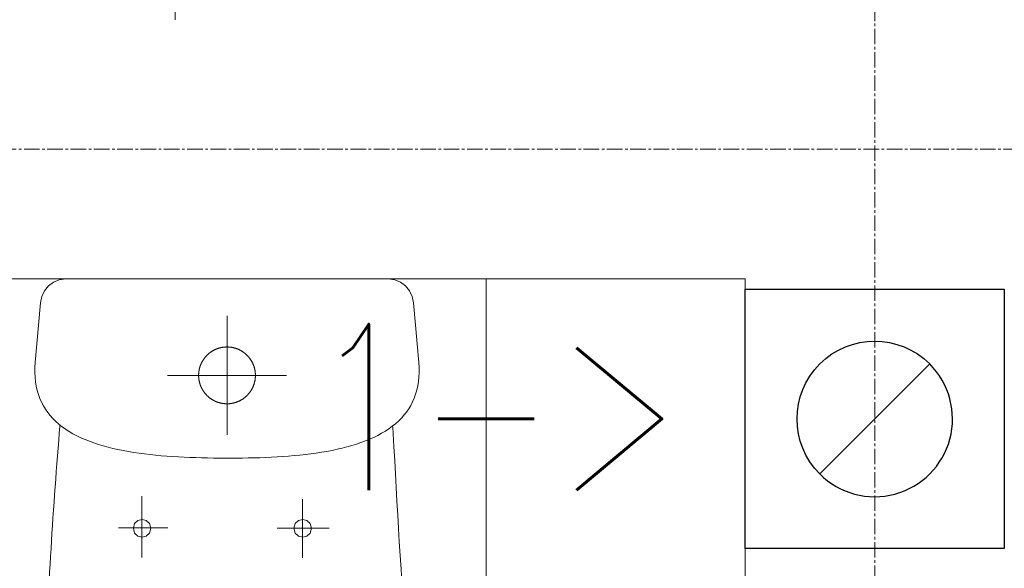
# Model space of a CAD drawing. Header units: centimetres. Extents: x 88729 to 133553, y -16225 to 14174.
# Tile 83 of 231: x 92661 to 92756, y -8819 to -8766. Entities that reach past the tile are written whole.
import ezdxf
from ezdxf.enums import TextEntityAlignment as Align

# ---------------------------------------------------------------- set-up
doc = ezdxf.new("R2010")
doc.units = ezdxf.units.CM
doc.linetypes.add('CENTER2', pattern=[1.125, 0.75, -0.125, 0.125, -0.125])
doc.layers.add('A-ARMATURA', color=252, linetype='Continuous', lineweight=5)
for name, color, linetype in [('A-OS', 252, 'CENTER2'), ('A-SCIANY', 252, 'Continuous'), ('A-SUFITY', 252, 'Continuous'), ('B-IWE', 252, 'Continuous'), ('B-IWE-KAN', 252, 'Continuous'), ('E_PODKLAD', 7, 'Continuous'), ('R-MET-IWE', 252, 'Continuous'), ('rz_wentylacja', 252, 'Continuous')]:
    doc.layers.add(name, color=color, linetype=linetype)
doc.styles.get("Standard").update_dxf_attribs({"font": 'txt.shx'})

# ---------------------------------------------------------------- blocks, each defined once
blk = doc.blocks.new('A$C04280096')
at = {"layer": 'A-ARMATURA'}
for p, q in [((-161.82, -0.83), (-155.43, 0)), ((-155.43, 0), (155.43, 0)), ((155.43, 0), (161.82, -0.83)), ((-176, -11.46), (-172.25, -6.79)), ((-172.25, -6.79), (-167.48, -3.17)), ((-167.48, -3.17), (-161.82, -0.83)), ((161.82, -0.83), (167.48, -3.17)), ((167.48, -3.17), (172.25, -6.79)), ((172.25, -6.79), (176, -11.47)), ((-179.85, -23.06), (-178.58, -16.96)), ((-178.58, -16.96), (-176, -11.46)), ((176, -11.47), (178.58, -16.97)), ((178.58, -16.97), (179.85, -23.06)), ((-184.97, -80.5), (-179.85, -23.06)), ((179.85, -23.06), (184.97, -80.5)), ((0, -150.3), (0, -35.69)), ((-6.78, -66.45), (-7.06, -66.52)), ((-6.5, -66.38), (-6.78, -66.45)), ((-6.22, -66.31), (-6.5, -66.38)), ((-5.94, -66.25), (-6.22, -66.31)), ((-5.66, -66.19), (-5.94, -66.25)), ((-5.38, -66.13), (-5.66, -66.19)), ((-5.1, -66.08), (-5.38, -66.13)), ((-4.82, -66.02), (-5.1, -66.08)), ((-4.54, -65.97), (-4.82, -66.02)), ((-4.25, -65.93), (-4.54, -65.97)), ((-3.97, -65.89), (-4.25, -65.93)), ((-3.68, -65.85), (-3.97, -65.89)), ((-3.4, -65.81), (-3.68, -65.85)), ((-3.12, -65.77), (-3.4, -65.81)), ((-2.83, -65.74), (-3.12, -65.77)), ((-2.54, -65.72), (-2.83, -65.74)), ((-2.26, -65.69), (-2.54, -65.72)), ((-1.97, -65.67), (-2.26, -65.69)), ((-1.69, -65.65), (-1.97, -65.67)), ((-1.4, -65.63), (-1.69, -65.65)), ((-1.11, -65.62), (-1.4, -65.63)), ((-0.83, -65.61), (-1.11, -65.62)), ((-0.54, -65.6), (-0.83, -65.61)), ((-0.25, -65.6), (-0.54, -65.6)), ((0.03, -65.6), (-0.25, -65.6)), ((0.32, -65.6), (0.03, -65.6)), ((0.61, -65.6), (0.32, -65.6)), ((0.89, -65.61), (0.61, -65.6)), ((1.18, -65.62), (0.89, -65.61)), ((1.47, -65.64), (1.18, -65.62)), ((1.75, -65.65), (1.47, -65.64)), ((2.04, -65.67), (1.75, -65.65)), ((2.33, -65.7), (2.04, -65.67)), ((2.61, -65.72), (2.33, -65.7)), ((2.9, -65.75), (2.61, -65.72)), ((3.18, -65.78), (2.9, -65.75)), ((3.47, -65.82), (3.18, -65.78)), ((3.75, -65.86), (3.47, -65.82)), ((4.04, -65.9), (3.75, -65.86)), ((4.32, -65.94), (4.04, -65.9)), ((4.6, -65.99), (4.32, -65.94)), ((4.88, -66.04), (4.6, -65.99)), ((5.17, -66.09), (4.88, -66.04)), ((5.45, -66.14), (5.17, -66.09)), ((5.73, -66.2), (5.45, -66.14)), ((6.01, -66.26), (5.73, -66.2)), ((6.29, -66.33), (6.01, -66.26)), ((6.57, -66.4), (6.29, -66.33)), ((6.85, -66.47), (6.57, -66.4)), ((7.12, -66.54), (6.85, -66.47)), ((-21.45, -75.95), (-21.63, -76.17)), ((-21.27, -75.73), (-21.45, -75.95)), ((-21.09, -75.5), (-21.27, -75.73)), ((-20.9, -75.28), (-21.09, -75.5)), ((-20.72, -75.07), (-20.9, -75.28)), ((-20.53, -74.85), (-20.72, -75.07)), ((-20.34, -74.64), (-20.53, -74.85)), ((-20.14, -74.42), (-20.34, -74.64)), ((-19.95, -74.21), (-20.14, -74.42)), ((-19.75, -74.01), (-19.95, -74.21)), ((-19.55, -73.8), (-19.75, -74.01)), ((-19.35, -73.6), (-19.55, -73.8)), ((-19.14, -73.39), (-19.35, -73.6)), ((-18.94, -73.2), (-19.14, -73.39)), ((-18.73, -73), (-18.94, -73.2)), ((-18.52, -72.8), (-18.73, -73)), ((-18.31, -72.61), (-18.52, -72.8)), ((-18.09, -72.42), (-18.31, -72.61)), ((-17.87, -72.23), (-18.09, -72.42)), ((-17.66, -72.05), (-17.87, -72.23)), ((-17.44, -71.86), (-17.66, -72.05)), ((-17.21, -71.68), (-17.44, -71.86)), ((-16.99, -71.5), (-17.21, -71.68)), ((-16.76, -71.32), (-16.99, -71.5)), ((-16.54, -71.15), (-16.76, -71.32)), ((-16.31, -70.98), (-16.54, -71.15)), ((-16.08, -70.81), (-16.31, -70.98)), ((-15.84, -70.64), (-16.08, -70.81)), ((-15.61, -70.48), (-15.84, -70.64)), ((-15.37, -70.32), (-15.61, -70.48)), ((-15.13, -70.16), (-15.37, -70.32)), ((-14.89, -70), (-15.13, -70.16)), ((-14.65, -69.84), (-14.89, -70)), ((-14.41, -69.69), (-14.65, -69.84)), ((-14.16, -69.54), (-14.41, -69.69)), ((-13.92, -69.39), (-14.16, -69.54)), ((-13.67, -69.25), (-13.92, -69.39)), ((-13.42, -69.11), (-13.67, -69.25)), ((-13.17, -68.97), (-13.42, -69.11)), ((-12.92, -68.83), (-13.17, -68.97)), ((-12.66, -68.7), (-12.92, -68.83)), ((-12.41, -68.57), (-12.66, -68.7)), ((-12.15, -68.44), (-12.41, -68.57)), ((-11.89, -68.31), (-12.15, -68.44)), ((-11.63, -68.19), (-11.89, -68.31)), ((-11.37, -68.07), (-11.63, -68.19)), ((-11.11, -67.95), (-11.37, -68.07)), ((-10.85, -67.84), (-11.11, -67.95)), ((-10.58, -67.72), (-10.85, -67.84)), ((-10.32, -67.62), (-10.58, -67.72)), ((-10.05, -67.51), (-10.32, -67.62)), ((-9.79, -67.4), (-10.05, -67.51)), ((-9.52, -67.3), (-9.79, -67.4)), ((-9.25, -67.21), (-9.52, -67.3)), ((-8.98, -67.11), (-9.25, -67.21)), ((-8.71, -67.02), (-8.98, -67.11)), ((-8.43, -66.93), (-8.71, -67.02)), ((-8.16, -66.84), (-8.43, -66.93)), ((-7.89, -66.76), (-8.16, -66.84)), ((-7.61, -66.68), (-7.89, -66.76)), ((-7.33, -66.6), (-7.61, -66.68)), ((-7.06, -66.52), (-7.33, -66.6)), ((7.4, -66.62), (7.12, -66.54)), ((7.68, -66.69), (7.4, -66.62)), ((7.95, -66.78), (7.68, -66.69)), ((8.22, -66.86), (7.95, -66.78)), ((8.5, -66.95), (8.22, -66.86)), ((8.77, -67.04), (8.5, -66.95)), ((9.04, -67.13), (8.77, -67.04)), ((9.31, -67.23), (9.04, -67.13)), ((9.58, -67.33), (9.31, -67.23)), ((9.85, -67.43), (9.58, -67.33)), ((10.12, -67.53), (9.85, -67.43)), ((10.38, -67.64), (10.12, -67.53)), ((10.65, -67.75), (10.38, -67.64)), ((10.91, -67.86), (10.65, -67.75)), ((11.17, -67.98), (10.91, -67.86)), ((11.43, -68.1), (11.17, -67.98)), ((11.69, -68.22), (11.43, -68.1)), ((11.95, -68.34), (11.69, -68.22)), ((12.21, -68.47), (11.95, -68.34)), ((12.47, -68.6), (12.21, -68.47)), ((12.72, -68.73), (12.47, -68.6)), ((12.98, -68.86), (12.72, -68.73)), ((13.23, -69), (12.98, -68.86)), ((13.48, -69.14), (13.23, -69)), ((13.73, -69.28), (13.48, -69.14)), ((13.97, -69.43), (13.73, -69.28)), ((14.22, -69.58), (13.97, -69.43)), ((14.46, -69.73), (14.22, -69.58)), ((14.71, -69.88), (14.46, -69.73)), ((14.95, -70.03), (14.71, -69.88)), ((15.19, -70.19), (14.95, -70.03)), ((15.43, -70.35), (15.19, -70.19)), ((15.66, -70.52), (15.43, -70.35)), ((15.9, -70.68), (15.66, -70.52)), ((16.13, -70.85), (15.9, -70.68)), ((16.36, -71.02), (16.13, -70.85)), ((16.59, -71.19), (16.36, -71.02)), ((16.82, -71.37), (16.59, -71.19)), ((17.04, -71.54), (16.82, -71.37)), ((17.27, -71.72), (17.04, -71.54)), ((17.49, -71.91), (17.27, -71.72)), ((17.71, -72.09), (17.49, -71.91)), ((17.93, -72.28), (17.71, -72.09)), ((18.14, -72.46), (17.93, -72.28)), ((18.36, -72.66), (18.14, -72.46)), ((18.57, -72.85), (18.36, -72.66)), ((18.78, -73.04), (18.57, -72.85)), ((18.99, -73.24), (18.78, -73.04)), ((19.19, -73.44), (18.99, -73.24)), ((19.39, -73.64), (19.19, -73.44)), ((19.6, -73.85), (19.39, -73.64)), ((19.8, -74.05), (19.6, -73.85)), ((19.99, -74.26), (19.8, -74.05)), ((20.19, -74.47), (19.99, -74.26)), ((20.38, -74.69), (20.19, -74.47)), ((20.57, -74.9), (20.38, -74.69)), ((20.76, -75.12), (20.57, -74.9)), ((20.95, -75.33), (20.76, -75.12)), ((21.13, -75.56), (20.95, -75.33)), ((21.31, -75.78), (21.13, -75.56)), ((21.49, -76), (21.31, -75.78)), ((21.67, -76.23), (21.49, -76)), ((-185.34, -90.09), (-185.28, -85.38)), ((-185.28, -85.38), (-184.97, -80.5)), ((-26.3, -85.32), (-26.38, -85.59)), ((-26.22, -85.04), (-26.3, -85.32)), ((-26.13, -84.77), (-26.22, -85.04)), ((-26.04, -84.49), (-26.13, -84.77)), ((-25.95, -84.22), (-26.04, -84.49)), ((-25.86, -83.95), (-25.95, -84.22)), ((-25.76, -83.68), (-25.86, -83.95)), ((-25.67, -83.41), (-25.76, -83.68)), ((-25.56, -83.14), (-25.67, -83.41)), ((-25.46, -82.88), (-25.56, -83.14)), ((-25.35, -82.61), (-25.46, -82.88)), ((-25.24, -82.34), (-25.35, -82.61)), ((-25.13, -82.08), (-25.24, -82.34)), ((-25.01, -81.82), (-25.13, -82.08)), ((-24.89, -81.56), (-25.01, -81.82)), ((-24.77, -81.3), (-24.89, -81.56)), ((-24.65, -81.04), (-24.77, -81.3)), ((-24.52, -80.78), (-24.65, -81.04)), ((-24.39, -80.52), (-24.52, -80.78)), ((-24.26, -80.27), (-24.39, -80.52)), ((-24.13, -80.02), (-24.26, -80.27)), ((-23.99, -79.76), (-24.13, -80.02)), ((-23.85, -79.51), (-23.99, -79.76)), ((-23.71, -79.26), (-23.85, -79.51)), ((-23.56, -79.02), (-23.71, -79.26)), ((-23.42, -78.77), (-23.56, -79.02)), ((-23.27, -78.53), (-23.42, -78.77)), ((-23.11, -78.28), (-23.27, -78.53)), ((-22.96, -78.04), (-23.11, -78.28)), ((-22.8, -77.8), (-22.96, -78.04)), ((-22.64, -77.57), (-22.8, -77.8)), ((-22.48, -77.33), (-22.64, -77.57)), ((-22.31, -77.09), (-22.48, -77.33)), ((-22.14, -76.86), (-22.31, -77.09)), ((-21.97, -76.63), (-22.14, -76.86)), ((-21.8, -76.4), (-21.97, -76.63)), ((-21.63, -76.17), (-21.8, -76.4)), ((21.84, -76.46), (21.67, -76.23)), ((22.01, -76.69), (21.84, -76.46)), ((22.18, -76.92), (22.01, -76.69)), ((22.35, -77.15), (22.18, -76.92)), ((22.51, -77.38), (22.35, -77.15)), ((22.68, -77.62), (22.51, -77.38)), ((22.84, -77.86), (22.68, -77.62)), ((22.99, -78.1), (22.84, -77.86)), ((23.15, -78.34), (22.99, -78.1)), ((23.3, -78.58), (23.15, -78.34)), ((23.45, -78.83), (23.3, -78.58)), ((23.6, -79.08), (23.45, -78.83)), ((23.74, -79.32), (23.6, -79.08)), ((23.88, -79.57), (23.74, -79.32)), ((24.02, -79.82), (23.88, -79.57)), ((24.16, -80.08), (24.02, -79.82)), ((24.29, -80.33), (24.16, -80.08)), ((24.42, -80.58), (24.29, -80.33)), ((24.55, -80.84), (24.42, -80.58)), ((24.68, -81.1), (24.55, -80.84)), ((24.8, -81.36), (24.68, -81.1)), ((24.92, -81.62), (24.8, -81.36)), ((25.04, -81.88), (24.92, -81.62)), ((25.16, -82.14), (25.04, -81.88)), ((25.27, -82.41), (25.16, -82.14)), ((25.38, -82.67), (25.27, -82.41)), ((25.48, -82.94), (25.38, -82.67)), ((25.59, -83.21), (25.48, -82.94)), ((25.69, -83.47), (25.59, -83.21)), ((25.79, -83.74), (25.69, -83.47)), ((25.88, -84.01), (25.79, -83.74)), ((25.98, -84.29), (25.88, -84.01)), ((26.07, -84.56), (25.98, -84.29)), ((26.15, -84.83), (26.07, -84.56)), ((26.24, -85.11), (26.15, -84.83)), ((26.32, -85.38), (26.24, -85.11)), ((26.4, -85.66), (26.32, -85.38)), ((184.97, -80.5), (185.28, -85.44)), ((185.28, -85.44), (185.34, -90.2)), ((-185.15, -94.62), (-185.34, -90.09)), ((-184.71, -99), (-185.15, -94.62)), ((-57.3, -92.99), (57.3, -92.99)), ((-27.39, -92.67), (-27.4, -92.96)), ((-27.4, -92.96), (-27.39, -93.24)), ((-27.38, -92.1), (-27.39, -92.38)), ((-27.39, -92.38), (-27.39, -92.67)), ((-27.39, -93.24), (-27.39, -93.53)), ((-27.39, -93.53), (-27.38, -93.82)), ((-27.37, -91.81), (-27.38, -92.1)), ((-27.38, -93.82), (-27.37, -94.1)), ((-27.36, -91.52), (-27.37, -91.81)), ((-27.37, -94.1), (-27.36, -94.39)), ((-27.34, -91.24), (-27.36, -91.52)), ((-27.36, -94.39), (-27.34, -94.68)), ((-27.32, -90.95), (-27.34, -91.24)), ((-27.34, -94.68), (-27.32, -94.96)), ((-27.3, -90.67), (-27.32, -90.95)), ((-27.32, -94.96), (-27.3, -95.25)), ((-27.27, -90.38), (-27.3, -90.67)), ((-27.24, -90.09), (-27.27, -90.38)), ((-27.21, -89.81), (-27.24, -90.09)), ((-27.18, -89.52), (-27.21, -89.81)), ((-27.14, -89.24), (-27.18, -89.52)), ((-27.1, -88.96), (-27.14, -89.24)), ((-27.05, -88.67), (-27.1, -88.96)), ((-27.01, -88.39), (-27.05, -88.67)), ((-26.96, -88.11), (-27.01, -88.39)), ((-26.9, -87.82), (-26.96, -88.11)), ((-26.85, -87.54), (-26.9, -87.82)), ((-26.79, -87.26), (-26.85, -87.54)), ((-26.73, -86.98), (-26.79, -87.26)), ((-26.66, -86.7), (-26.73, -86.98)), ((-26.6, -86.42), (-26.66, -86.7)), ((-26.53, -86.15), (-26.6, -86.42)), ((-26.45, -85.87), (-26.53, -86.15)), ((-26.38, -85.59), (-26.45, -85.87)), ((26.47, -85.93), (26.4, -85.66)), ((26.54, -86.21), (26.47, -85.93)), ((26.61, -86.49), (26.54, -86.21)), ((26.68, -86.77), (26.61, -86.49)), ((26.74, -87.05), (26.68, -86.77)), ((26.8, -87.33), (26.74, -87.05)), ((26.86, -87.61), (26.8, -87.33)), ((26.92, -87.89), (26.86, -87.61)), ((26.97, -88.17), (26.92, -87.89)), ((27.02, -88.46), (26.97, -88.17)), ((27.06, -88.74), (27.02, -88.46)), ((27.11, -89.02), (27.06, -88.74)), ((27.15, -89.31), (27.11, -89.02)), ((27.18, -89.59), (27.15, -89.31)), ((27.22, -89.88), (27.18, -89.59)), ((27.25, -90.16), (27.22, -89.88)), ((27.28, -90.45), (27.25, -90.16)), ((27.3, -90.73), (27.28, -90.45)), ((27.32, -91.02), (27.3, -90.73)), ((27.34, -91.3), (27.32, -91.02)), ((27.32, -95.04), (27.34, -94.75)), ((27.36, -91.59), (27.34, -91.3)), ((27.34, -94.75), (27.36, -94.46)), ((27.37, -91.88), (27.36, -91.59)), ((27.36, -94.46), (27.37, -94.18)), ((27.38, -92.16), (27.37, -91.88)), ((27.37, -94.18), (27.38, -93.89)), ((27.39, -92.45), (27.38, -92.16)), ((27.38, -93.89), (27.39, -93.6)), ((27.39, -92.74), (27.39, -92.45)), ((27.4, -93.03), (27.39, -92.74)), ((27.39, -93.32), (27.4, -93.03)), ((27.39, -93.6), (27.39, -93.32)), ((27.4, -92.99), (27.4, -92.99)), ((27.4, -93.03), (27.4, -93.03)), ((185.15, -94.79), (184.7, -99.21)), ((185.34, -90.2), (185.15, -94.79)), ((-184.04, -103.2), (-184.71, -99)), ((-183.13, -107.25), (-184.04, -103.2)), ((-27.3, -95.25), (-27.28, -95.54)), ((-27.28, -95.54), (-27.25, -95.82)), ((-27.25, -95.82), (-27.22, -96.11)), ((-27.22, -96.11), (-27.18, -96.39)), ((-27.18, -96.39), (-27.15, -96.68)), ((-27.15, -96.68), (-27.11, -96.96)), ((-27.11, -96.96), (-27.06, -97.24)), ((-27.06, -97.24), (-27.02, -97.53)), ((-27.02, -97.53), (-26.97, -97.81)), ((-26.97, -97.81), (-26.92, -98.09)), ((-26.92, -98.09), (-26.86, -98.37)), ((-26.86, -98.37), (-26.8, -98.65)), ((-26.8, -98.65), (-26.74, -98.93)), ((-26.74, -98.93), (-26.68, -99.21)), ((-26.68, -99.21), (-26.61, -99.49)), ((-26.61, -99.49), (-26.54, -99.77)), ((-26.54, -99.77), (-26.47, -100.05)), ((-26.47, -100.05), (-26.4, -100.33)), ((-26.4, -100.33), (-26.32, -100.6)), ((-26.32, -100.6), (-26.24, -100.88)), ((-26.24, -100.88), (-26.15, -101.15)), ((-26.15, -101.15), (-26.07, -101.42)), ((-26.07, -101.42), (-25.98, -101.7)), ((-25.98, -101.7), (-25.88, -101.97)), ((-25.88, -101.97), (-25.79, -102.24)), ((-25.79, -102.24), (-25.69, -102.51)), ((-25.69, -102.51), (-25.59, -102.78)), ((-25.59, -102.78), (-25.48, -103.04)), ((-25.48, -103.04), (-25.38, -103.31)), ((-25.38, -103.31), (-25.27, -103.58)), ((-25.27, -103.58), (-25.16, -103.84)), ((-25.16, -103.84), (-25.04, -104.1)), ((-25.04, -104.1), (-24.92, -104.36)), ((-24.92, -104.36), (-24.8, -104.62)), ((24.77, -104.69), (24.89, -104.43)), ((24.89, -104.43), (25.01, -104.17)), ((25.01, -104.17), (25.13, -103.91)), ((25.13, -103.91), (25.24, -103.64)), ((25.24, -103.64), (25.35, -103.38)), ((25.35, -103.38), (25.46, -103.11)), ((25.46, -103.11), (25.56, -102.85)), ((25.56, -102.85), (25.66, -102.58)), ((25.66, -102.58), (25.76, -102.31)), ((25.76, -102.31), (25.86, -102.04)), ((25.86, -102.04), (25.95, -101.77)), ((25.95, -101.77), (26.04, -101.49)), ((26.04, -101.49), (26.13, -101.22)), ((26.13, -101.22), (26.22, -100.95)), ((26.22, -100.95), (26.3, -100.67)), ((26.3, -100.67), (26.38, -100.4)), ((26.38, -100.4), (26.45, -100.12)), ((26.45, -100.12), (26.53, -99.84)), ((26.53, -99.84), (26.6, -99.56)), ((26.6, -99.56), (26.66, -99.28)), ((26.66, -99.28), (26.73, -99)), ((26.73, -99), (26.79, -98.72)), ((26.79, -98.72), (26.85, -98.44)), ((26.85, -98.44), (26.9, -98.16)), ((26.9, -98.16), (26.96, -97.88)), ((26.96, -97.88), (27.01, -97.6)), ((27.01, -97.6), (27.05, -97.32)), ((27.05, -97.32), (27.1, -97.03)), ((27.1, -97.03), (27.14, -96.75)), ((27.14, -96.75), (27.17, -96.46)), ((27.17, -96.46), (27.21, -96.18)), ((27.21, -96.18), (27.24, -95.89)), ((27.24, -95.89), (27.27, -95.61)), ((27.27, -95.61), (27.3, -95.32)), ((27.3, -95.32), (27.32, -95.04)), ((184.02, -103.46), (183.1, -107.54)), ((184.7, -99.21), (184.02, -103.46)), ((-182, -111.14), (-183.13, -107.25)), ((-180.65, -114.88), (-182, -111.14)), ((-24.8, -104.62), (-24.68, -104.88)), ((-24.68, -104.88), (-24.55, -105.14)), ((-24.55, -105.14), (-24.43, -105.4)), ((-24.43, -105.4), (-24.29, -105.65)), ((-24.29, -105.65), (-24.16, -105.91)), ((-24.16, -105.91), (-24.02, -106.16)), ((-24.02, -106.16), (-23.88, -106.41)), ((-23.88, -106.41), (-23.74, -106.66)), ((-23.74, -106.66), (-23.6, -106.91)), ((-23.6, -106.91), (-23.45, -107.15)), ((-23.45, -107.15), (-23.3, -107.4)), ((-23.3, -107.4), (-23.15, -107.64)), ((-23.15, -107.64), (-23, -107.88)), ((-23, -107.88), (-22.84, -108.12)), ((-22.84, -108.12), (-22.68, -108.36)), ((-22.68, -108.36), (-22.52, -108.6)), ((-22.52, -108.6), (-22.35, -108.83)), ((-22.35, -108.83), (-22.18, -109.07)), ((-22.18, -109.07), (-22.01, -109.3)), ((-22.01, -109.3), (-21.84, -109.53)), ((-21.84, -109.53), (-21.67, -109.76)), ((-21.67, -109.76), (-21.49, -109.98)), ((-21.49, -109.98), (-21.31, -110.21)), ((-21.31, -110.21), (-21.13, -110.43)), ((-21.13, -110.43), (-20.95, -110.65)), ((-20.95, -110.65), (-20.76, -110.87)), ((-20.76, -110.87), (-20.57, -111.08)), ((-20.57, -111.08), (-20.38, -111.3)), ((-20.38, -111.3), (-20.19, -111.51)), ((-20.19, -111.51), (-19.99, -111.72)), ((-19.99, -111.72), (-19.8, -111.93)), ((-19.8, -111.93), (-19.6, -112.13)), ((-19.6, -112.13), (-19.4, -112.34)), ((-19.4, -112.34), (-19.19, -112.54)), ((-19.19, -112.54), (-18.99, -112.74)), ((-18.99, -112.74), (-18.78, -112.94)), ((-18.78, -112.94), (-18.57, -113.13)), ((-18.57, -113.13), (-18.36, -113.33)), ((-18.36, -113.33), (-18.14, -113.52)), ((-18.14, -113.52), (-17.93, -113.71)), ((-17.93, -113.71), (-17.71, -113.89)), ((-17.71, -113.89), (-17.49, -114.08)), ((17.43, -114.12), (17.65, -113.94)), ((17.65, -113.94), (17.87, -113.76)), ((17.87, -113.76), (18.09, -113.57)), ((18.09, -113.57), (18.3, -113.38)), ((18.3, -113.38), (18.52, -113.18)), ((18.52, -113.18), (18.73, -112.99)), ((18.73, -112.99), (18.94, -112.79)), ((18.94, -112.79), (19.14, -112.59)), ((19.14, -112.59), (19.35, -112.39)), ((19.35, -112.39), (19.55, -112.19)), ((19.55, -112.19), (19.75, -111.98)), ((19.75, -111.98), (19.95, -111.77)), ((19.95, -111.77), (20.14, -111.56)), ((20.14, -111.56), (20.33, -111.35)), ((20.33, -111.35), (20.53, -111.14)), ((20.53, -111.14), (20.71, -110.92)), ((20.71, -110.92), (20.9, -110.7)), ((20.9, -110.7), (21.09, -110.48)), ((21.09, -110.48), (21.27, -110.26)), ((21.27, -110.26), (21.45, -110.04)), ((21.45, -110.04), (21.62, -109.81)), ((21.62, -109.81), (21.8, -109.59)), ((21.8, -109.59), (21.97, -109.36)), ((21.97, -109.36), (22.14, -109.13)), ((22.14, -109.13), (22.31, -108.89)), ((22.31, -108.89), (22.47, -108.66)), ((22.47, -108.66), (22.64, -108.42)), ((22.64, -108.42), (22.8, -108.18)), ((22.8, -108.18), (22.96, -107.94)), ((22.96, -107.94), (23.11, -107.7)), ((23.11, -107.7), (23.26, -107.46)), ((23.26, -107.46), (23.41, -107.22)), ((23.41, -107.22), (23.56, -106.97)), ((23.56, -106.97), (23.71, -106.72)), ((23.71, -106.72), (23.85, -106.47)), ((23.85, -106.47), (23.99, -106.22)), ((23.99, -106.22), (24.13, -105.97)), ((24.13, -105.97), (24.26, -105.72)), ((24.26, -105.72), (24.39, -105.46)), ((24.39, -105.46), (24.52, -105.21)), ((24.52, -105.21), (24.65, -104.95)), ((24.65, -104.95), (24.77, -104.69)), ((181.95, -111.46), (180.58, -115.23)), ((183.1, -107.54), (181.95, -111.46)), ((-179.08, -118.47), (-180.65, -114.88)), ((-177.3, -121.91), (-179.08, -118.47)), ((-175.32, -125.21), (-177.3, -121.91)), ((-17.49, -114.08), (-17.27, -114.26)), ((-17.27, -114.26), (-17.04, -114.44)), ((-17.04, -114.44), (-16.82, -114.62)), ((-16.82, -114.62), (-16.59, -114.79)), ((-16.59, -114.79), (-16.36, -114.96)), ((-16.36, -114.96), (-16.13, -115.14)), ((-16.13, -115.14), (-15.9, -115.3)), ((-15.9, -115.3), (-15.66, -115.47)), ((-15.66, -115.47), (-15.43, -115.63)), ((-15.43, -115.63), (-15.19, -115.79)), ((-15.19, -115.79), (-14.95, -115.95)), ((-14.95, -115.95), (-14.71, -116.1)), ((-14.71, -116.1), (-14.47, -116.26)), ((-14.47, -116.26), (-14.22, -116.41)), ((-14.22, -116.41), (-13.98, -116.55)), ((-13.98, -116.55), (-13.73, -116.7)), ((-13.73, -116.7), (-13.48, -116.84)), ((-13.48, -116.84), (-13.23, -116.98)), ((-13.23, -116.98), (-12.98, -117.12)), ((-12.98, -117.12), (-12.72, -117.25)), ((-12.72, -117.25), (-12.47, -117.39)), ((-12.47, -117.39), (-12.21, -117.52)), ((-12.21, -117.52), (-11.96, -117.64)), ((-11.96, -117.64), (-11.7, -117.77)), ((-11.7, -117.77), (-11.44, -117.89)), ((-11.44, -117.89), (-11.18, -118.01)), ((-11.18, -118.01), (-10.91, -118.12)), ((-10.91, -118.12), (-10.65, -118.23)), ((-10.65, -118.23), (-10.38, -118.34)), ((-10.38, -118.34), (-10.12, -118.45)), ((-10.12, -118.45), (-9.85, -118.56)), ((-9.85, -118.56), (-9.58, -118.66)), ((-9.58, -118.66), (-9.31, -118.76)), ((-9.31, -118.76), (-9.04, -118.85)), ((-9.04, -118.85), (-8.77, -118.95)), ((-8.77, -118.95), (-8.5, -119.04)), ((-8.5, -119.04), (-8.23, -119.12)), ((-8.23, -119.12), (-7.95, -119.21)), ((-7.95, -119.21), (-7.68, -119.29)), ((-7.68, -119.29), (-7.4, -119.37)), ((-7.4, -119.37), (-7.13, -119.45)), ((-7.13, -119.45), (-6.85, -119.52)), ((-6.85, -119.52), (-6.57, -119.59)), ((-6.57, -119.59), (-6.29, -119.66)), ((-6.29, -119.66), (-6.01, -119.72)), ((-6.01, -119.72), (-5.73, -119.78)), ((-5.73, -119.78), (-5.45, -119.84)), ((-5.45, -119.84), (-5.17, -119.9)), ((-5.17, -119.9), (-4.89, -119.95)), ((-4.89, -119.95), (-4.6, -120)), ((-4.6, -120), (-4.32, -120.04)), ((-4.32, -120.04), (-4.04, -120.09)), ((-4.04, -120.09), (-3.75, -120.13)), ((-3.75, -120.13), (-3.47, -120.17)), ((-3.47, -120.17), (-3.18, -120.2)), ((-3.18, -120.2), (-2.9, -120.23)), ((-2.9, -120.23), (-2.61, -120.26)), ((-2.61, -120.26), (-2.33, -120.29)), ((-2.33, -120.29), (-2.04, -120.31)), ((-2.04, -120.31), (-1.76, -120.33)), ((-1.76, -120.33), (-1.47, -120.35)), ((-1.47, -120.35), (-1.18, -120.36)), ((-1.18, -120.36), (-0.9, -120.37)), ((-0.9, -120.37), (-0.61, -120.38)), ((-0.61, -120.38), (-0.32, -120.39)), ((-0.32, -120.39), (-0.04, -120.39)), ((-0.04, -120.39), (0.25, -120.39)), ((0.25, -120.39), (0.54, -120.38)), ((0.54, -120.38), (0.82, -120.38)), ((0.82, -120.38), (1.11, -120.37)), ((1.11, -120.37), (1.4, -120.35)), ((1.4, -120.35), (1.68, -120.34)), ((1.68, -120.34), (1.97, -120.32)), ((1.97, -120.32), (2.26, -120.29)), ((2.26, -120.29), (2.54, -120.27)), ((2.54, -120.27), (2.83, -120.24)), ((2.83, -120.24), (3.11, -120.21)), ((3.11, -120.21), (3.4, -120.18)), ((3.4, -120.18), (3.68, -120.14)), ((3.68, -120.14), (3.97, -120.1)), ((3.97, -120.1), (4.25, -120.06)), ((4.25, -120.06), (4.53, -120.01)), ((4.53, -120.01), (4.82, -119.96)), ((4.82, -119.96), (5.1, -119.91)), ((5.1, -119.91), (5.38, -119.85)), ((5.38, -119.85), (5.66, -119.8)), ((5.66, -119.8), (5.94, -119.74)), ((5.94, -119.74), (6.22, -119.67)), ((6.22, -119.67), (6.5, -119.61)), ((6.5, -119.61), (6.78, -119.54)), ((6.78, -119.54), (7.06, -119.46)), ((7.06, -119.46), (7.33, -119.39)), ((7.33, -119.39), (7.61, -119.31)), ((7.61, -119.31), (7.88, -119.23)), ((7.88, -119.23), (8.16, -119.15)), ((8.16, -119.15), (8.43, -119.06)), ((8.43, -119.06), (8.7, -118.97)), ((8.7, -118.97), (8.97, -118.88)), ((8.97, -118.88), (9.25, -118.78)), ((9.25, -118.78), (9.52, -118.68)), ((9.52, -118.68), (9.78, -118.58)), ((9.78, -118.58), (10.05, -118.48)), ((10.05, -118.48), (10.32, -118.37)), ((10.32, -118.37), (10.58, -118.26)), ((10.58, -118.26), (10.85, -118.15)), ((10.85, -118.15), (11.11, -118.03)), ((11.11, -118.03), (11.37, -117.92)), ((11.37, -117.92), (11.63, -117.8)), ((11.63, -117.8), (11.89, -117.67)), ((11.89, -117.67), (12.15, -117.55)), ((12.15, -117.55), (12.4, -117.42)), ((12.4, -117.42), (12.66, -117.29)), ((12.66, -117.29), (12.91, -117.15)), ((12.91, -117.15), (13.17, -117.02)), ((13.17, -117.02), (13.42, -116.88)), ((13.42, -116.88), (13.67, -116.74)), ((13.67, -116.74), (13.91, -116.59)), ((13.91, -116.59), (14.16, -116.44)), ((14.16, -116.44), (14.41, -116.3)), ((14.41, -116.3), (14.65, -116.14)), ((14.65, -116.14), (14.89, -115.99)), ((14.89, -115.99), (15.13, -115.83)), ((15.13, -115.83), (15.37, -115.67)), ((15.37, -115.67), (15.6, -115.51)), ((15.6, -115.51), (15.84, -115.34)), ((15.84, -115.34), (16.07, -115.18)), ((16.07, -115.18), (16.3, -115.01)), ((16.3, -115.01), (16.53, -114.84)), ((16.53, -114.84), (16.76, -114.66)), ((16.76, -114.66), (16.99, -114.49)), ((16.99, -114.49), (17.21, -114.31)), ((17.21, -114.31), (17.43, -114.12)), ((177.18, -122.29), (175.16, -125.6)), ((178.98, -118.84), (177.18, -122.29)), ((180.58, -115.23), (178.98, -118.84)), ((-173.14, -128.36), (-175.32, -125.21)), ((-170.76, -131.37), (-173.14, -128.36)), ((-168.2, -134.25), (-170.76, -131.37)), ((170.54, -131.78), (167.94, -134.67)), ((172.95, -128.76), (170.54, -131.78)), ((175.16, -125.6), (172.95, -128.76)), ((-165.45, -137), (-168.2, -134.25)), ((-162.53, -139.61), (-165.45, -137)), ((-159.44, -142.1), (-162.53, -139.61)), ((-159.94, -143.35), (-159.8, -141.81)), ((-156.18, -144.47), (-159.44, -142.1)), ((162.19, -140.02), (159.06, -142.51)), ((161.15, -140.85), (161.32, -142.74)), ((165.16, -137.41), (162.19, -140.02)), ((167.94, -134.67), (165.16, -137.41)), ((-160.46, -148.9), (-159.94, -143.35)), ((-152.76, -146.71), (-156.18, -144.47)), ((-149.19, -148.84), (-152.76, -146.71)), ((-145.47, -150.85), (-149.19, -148.84)), ((-141.61, -152.75), (-145.47, -150.85)), ((144.91, -151.21), (140.99, -153.1)), ((148.67, -149.21), (144.91, -151.21)), ((152.29, -147.1), (148.67, -149.21)), ((155.76, -144.86), (152.29, -147.1)), ((159.06, -142.51), (155.76, -144.86)), ((161.32, -142.74), (161.82, -148.3)), ((-137.6, -154.55), (-141.61, -152.75)), ((-133.47, -156.23), (-137.6, -154.55)), ((-129.21, -157.82), (-133.47, -156.23)), ((-124.83, -159.3), (-129.21, -157.82)), ((-120.34, -160.69), (-124.83, -159.3)), ((-115.74, -161.98), (-120.34, -160.69)), ((119.47, -160.93), (114.82, -162.2)), ((124.02, -159.56), (119.47, -160.93)), ((128.45, -158.1), (124.02, -159.56)), ((132.76, -156.54), (128.45, -158.1)), ((136.94, -154.87), (132.76, -156.54)), ((140.99, -153.1), (136.94, -154.87)), ((-111.03, -163.18), (-115.74, -161.98)), ((-106.22, -164.3), (-111.03, -163.18)), ((-101.32, -165.33), (-106.22, -164.3)), ((-96.34, -166.28), (-101.32, -165.33)), ((-91.27, -167.15), (-96.34, -166.28)), ((-86.13, -167.94), (-91.27, -167.15)), ((-80.92, -168.66), (-86.13, -167.94)), ((-75.64, -169.31), (-80.92, -168.66)), ((-70.3, -169.9), (-75.64, -169.31)), ((-64.91, -170.42), (-70.3, -169.9)), ((-59.47, -170.88), (-64.91, -170.42)), ((-53.99, -171.29), (-59.47, -170.88)), ((58.01, -170.88), (52.49, -171.27)), ((63.5, -170.43), (58.01, -170.88)), ((68.93, -169.93), (63.5, -170.43)), ((74.31, -169.36), (68.93, -169.93)), ((79.64, -168.73), (74.31, -169.36)), ((84.9, -168.03), (79.64, -168.73)), ((90.09, -167.25), (84.9, -168.03)), ((95.21, -166.41), (90.09, -167.25)), ((100.25, -165.48), (95.21, -166.41)), ((105.2, -164.47), (100.25, -165.48)), ((110.06, -163.38), (105.2, -164.47)), ((114.82, -162.2), (110.06, -163.38)), ((-48.48, -171.63), (-53.99, -171.29)), ((-42.93, -171.93), (-48.48, -171.63)), ((-37.36, -172.18), (-42.93, -171.93)), ((-31.76, -172.38), (-37.36, -172.18)), ((-26.15, -172.54), (-31.76, -172.38)), ((-20.54, -172.66), (-26.15, -172.54)), ((-14.92, -172.75), (-20.54, -172.66)), ((-9.3, -172.8), (-14.92, -172.75)), ((-3.69, -172.82), (-9.3, -172.8)), ((1.9, -172.81), (-3.69, -172.82)), ((7.53, -172.78), (1.9, -172.81)), ((1.9, -172.81), (1.9, -172.81)), ((13.18, -172.71), (7.53, -172.78)), ((18.82, -172.62), (13.18, -172.71)), ((24.47, -172.5), (18.82, -172.62)), ((30.11, -172.34), (24.47, -172.5)), ((35.74, -172.14), (30.11, -172.34)), ((41.35, -171.9), (35.74, -172.14)), ((46.93, -171.61), (41.35, -171.9)), ((52.49, -171.27), (46.93, -171.61)), ((-72.95, -212.51), (-72.95, -269.03)), ((82.03, -209.47), (82.03, -268.73)), ((-81.42, -240.48), (-80.17, -235.82)), ((-80.17, -235.82), (-77.06, -233.02)), ((-77.06, -233.02), (-73.01, -232.08)), ((-73.01, -232.08), (-68.97, -233.02)), ((-68.97, -233.02), (-65.86, -235.82)), ((-65.86, -235.82), (-64.61, -240.48)), ((73.56, -240.48), (74.8, -235.82)), ((74.8, -235.82), (77.92, -233.02)), ((77.92, -233.02), (81.96, -232.08)), ((81.96, -232.08), (86.01, -233.02)), ((86.01, -233.02), (89.12, -235.82)), ((89.12, -235.82), (90.37, -240.48)), ((-98.64, -240.47), (-48.47, -240.47)), ((-80.17, -245.15), (-81.42, -240.48)), ((-77.06, -247.95), (-80.17, -245.15)), ((-65.86, -245.15), (-68.97, -247.95)), ((-64.61, -240.49), (-65.86, -245.15)), ((-64.61, -240.48), (-64.61, -240.49)), ((57.18, -240.16), (104.61, -240.16)), ((74.8, -245.15), (73.56, -240.48)), ((77.92, -247.95), (74.8, -245.15)), ((89.12, -245.15), (86, -247.95)), ((90.37, -240.49), (89.12, -245.15)), ((90.37, -240.48), (90.37, -240.49)), ((-73.01, -248.89), (-77.06, -247.95)), ((-68.97, -247.95), (-73.01, -248.89)), ((81.96, -248.89), (77.92, -247.95)), ((86, -247.95), (81.96, -248.89))]:
    blk.add_line(p, q, dxfattribs=at)
at = {"layer": 'A-ARMATURA', "linetype": 'Continuous'}
for centre, radius, start, end in [((-8576.26, 264.4), 8425.94, 355.762455, 357.188478), ((-5010.96, -574.67), 5190.32, 2.07305, 4.71198)]:
    blk.add_arc(centre, radius, start, end, dxfattribs=at)
blk = doc.blocks.new('IWE0W')
at = {"layer": 'B-IWE-KAN'}
blk.add_lwpolyline([(0.8536, 0.8536, -1), (0.1464, 0.1464), (0.8536, 0.8536, 1), (0.1464, 0.1464)], format="xyb", dxfattribs=at)
blk = doc.blocks.new('IWE0W011')
at = {"layer": 'B-IWE'}
blk.add_lwpolyline([(0, 0), (25, 0), (25, 25), (0, 25), (0, 0)], dxfattribs=at)
at = {"xscale": 15, "yscale": 15, "zscale": 15}
blk.add_blockref('IWE0W', (5, 5), dxfattribs=at)
at = {"layer": 'R-MET-IWE', "width": 0.75}
blk.add_attdef('NR', text='', height=9.5, dxfattribs=at).set_placement((12.5, 37), align=Align.MIDDLE)
blk = doc.blocks.new('A$Ce817dbbb')
at = {"layer": 'A-OS', "color": 252, "lineweight": 9, "ltscale": 2}
for p, q in [((1341.604, -20250.392), (1341.604, -19016.017)), ((-2608.234, -19243.517), (3323.946, -19243.517))]:
    blk.add_line(p, q, dxfattribs=at)
at = {"layer": 'A-SCIANY', "color": 252, "lineweight": 9, "ltscale": 3}
for p in [(1219.104, -19256.017), (1329.104, -19429.017)]:
    blk.add_line(p, (1329.104, -19256.017), dxfattribs=at)
at = {"layer": 'A-SUFITY', "lineweight": 0, "ltscale": 0.1}
for p, q in [((1274.104, -19231.017), (1274.104, -19058.017)), ((1304.104, -19429.017), (1304.104, -19256.017))]:
    blk.add_line(p, q, dxfattribs=at)
at = {"layer": 'A-ARMATURA', "color": 252, "lineweight": 9, "xscale": -0.1000000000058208, "yscale": 0.1000000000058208, "zscale": 0.09999999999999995}
blk.add_blockref('A$C04280096', (1279.104, -19256.017), dxfattribs=at)
at = {"layer": 'rz_wentylacja', "color": 252, "lineweight": 9}
ref = blk.add_blockref('IWE0W011', (1354.104, -19257.017), dxfattribs=dict(at, xscale=-1, rotation=90))
ref.add_attrib('NR', '1->', (1287.127, -19276.373), dxfattribs={"layer": 'R-MET-IWE', "height": 16, "width": 0.75})
at = {"layer": 'R-MET-IWE', "color": 252, "lineweight": 9, "width": 0.75}
for tag, rotation, p in [('0-', 90, (-1139.045, -4143.611)), ('0-', 90, (-1113.045, -4143.611)), ('0-', 90, (-1087.045, -4143.611)), ('2-', 90, (-796.045, -4143.611)), ('2-', 90, (-505.045, -4143.611)), ('0-', 90, (-480.045, -4143.611)), ('0-', 90, (-456.045, -4143.611)), ('2-', 90, (-166.045, -4143.611)), ('2-', 90, (-625.663, -4833.611)), ('2-', 90, (-599.663, -4833.611)), ('2-', 90, (-573.663, -4833.611)), ('0-', 180, (-2169.638, -4848.468)), ('0-', 180, (-2169.638, -4873.468)), ('0-', 180, (-2169.638, -4899.468)), ('-2', 90, (-1661.47, -4961.645)), ('-2', 90, (-1636.47, -4961.645)), ('0-', 270, (-1489.782, -4968.061)), ('0-', 270, (-1464.782, -4968.061)), ('0-', 270, (-1439.782, -4968.061)), ('0-', 270, (-1364.782, -4968.061)), ('0-', 270, (-1339.782, -4968.061)), ('0-', 270, (-1314.782, -4968.061)), ('0-', 270, (328.218, -4968.061)), ('0-', 270, (354.218, -4968.061)), ('0-', 270, (1256.218, -4968.061)), ('0-', 270, (1282.218, -4968.061)), ('0-', 90, (-513.045, -5496.611)), ('0-', 90, (-487.045, -5496.611)), ('K.S.-', 90, (-487.045, -5766.111)), ('0-', 90, (-513.045, -5766.111)), ('1-', 90, (-539.045, -6114.611)), ('0-', 90, (-513.045, -6114.611)), ('0-', 90, (-487.045, -6114.611)), ('0-', 90, (301.955, -6545.611)), ('0-', 90, (327.955, -6545.611)), ('0-', 90, (353.955, -6545.611)), ('0-', 90, (416.113, -6545.611)), ('0-', 90, (1255.955, -6545.611)), ('0-', 90, (1281.955, -6545.611)), ('1-', 90, (2382.955, -6845.611)), ('1-', 90, (2408.955, -6845.611)), ('1-', 90, (2434.955, -6845.611)), ('1-', 90, (2827.955, -6845.611)), ('1-', 90, (2853.955, -6845.611)), ('1-', 90, (2879.955, -6845.611)), ('<-2', 90, (-910.64, -10482.409)), ('2->', 90, (-718.146, -10854.38)), ('2->', 90, (-692.146, -10854.38)), ('2->', 90, (-744.146, -10870.803)), ('-0', 90, (-186.093, -12450.121)), ('1-', 90, (2264.472, -12866.38)), ('1-', 90, (2290.472, -12866.38)), ('1-', 90, (2316.472, -12866.38)), ('1-', 90, (2709.472, -12866.38)), ('1-', 90, (2735.472, -12866.38)), ('1-', 90, (2761.472, -12866.38)), ('<-KL', 90, (-700.012, -16780.913)), ('-0', 90, (-179.939, -18957.533)), ('0->', 90, (-1257.528, -23179.046)), ('0->', 90, (-1231.528, -23179.046)), ('0->', 90, (-1205.528, -23179.046)), ('0->', 90, (-600.528, -23179.046)), ('0->', 90, (-574.528, -23179.046)), ('0->', 90, (-1692.528, -24074.046)), ('0->', 90, (-1666.528, -24074.046)), ('0->', 90, (-1640.528, -24074.046)), ('0->', 90, (-1486.528, -24074.046)), ('0->', 90, (-1460.528, -24074.046)), ('0->', 90, (-1434.528, -24074.046)), ('<-0', 90, (-499.818, -24383.565)), ('<-0', 90, (-298.109, -24383.565)), ('<-0', 180, (-587.122, -25088.859)), ('<-0', 270, (-496.631, -25202.677)), ('<-0', 180, (-1353.253, -25419.359)), ('<-0', 180, (-1187.253, -25444.101)), ('<-0', 90, (-179.614, -25454.222)), ('<-0', 90, (-69.593, -26375.359)), ('<-0', 90, (-43.593, -26375.359))]:
    blk.add_attdef(tag, text='', height=17, rotation=rotation, dxfattribs=at).set_placement(p, align=Align.MIDDLE)
for tag, p in [('2-', (1424.812, -4179.204)), ('2-', (1424.812, -4205.204)), ('K.S.-', (-76.891, -4264.204)), ('KL-', (-613.132, -4292.185)), ('1-', (-613.132, -4312.185)), ('1-', (-613.132, -4332.185)), ('K.S.-', (1414.126, -4333.662)), ('0-', (-70.188, -4341.204)), ('0-', (469.812, -4341.204)), ('1-', (-613.132, -4352.185)), ('0-', (1424.812, -4361.204)), ('0-', (-70.188, -4367.204)), ('1-', (469.812, -4367.204)), ('0-', (1099.812, -4368.204)), ('2-', (1424.812, -4387.204)), ('1-', (-70.188, -4393.204)), ('1-', (469.812, -4393.204)), ('1-', (1099.812, -4394.204)), ('2-', (1424.812, -4413.204)), ('2-', (-70.188, -4419.204)), ('2-', (1099.812, -4420.204)), ('2-', (469.812, -4444.204)), ('K.S.-', (-76.891, -4445.204)), ('2-', (1099.812, -4446.204)), ('2-', (469.812, -4470.204)), ('2-', (-825.188, -4496.204)), ('2-', (-825.188, -4522.204)), ('2-', (-70.188, -4574.204)), ('2-', (-70.188, -4600.204)), ('K.S.-', (1089.126, -4600.662)), ('2-', (1099.812, -4653.204)), ('2-', (-70.188, -4669.204)), ('2-', (1099.812, -4679.204)), ('-1', (1806.777, -4690.779)), ('1-', (-70.188, -4695.204)), ('2-', (1099.812, -4705.204)), ('-1', (1806.777, -4716.295)), ('K.S.-', (-73.204, -4721.204)), ('-1', (1806.777, -4743.07)), ('FR-', (-70.188, -4747.204)), ('0-', (-1066.188, -6382.704)), ('0-', (-1066.188, -6408.704)), ('2-', (1729.812, -6586.204)), ('2-', (1729.812, -6612.204)), ('2-', (1729.812, -6638.204)), ('2-', (1729.812, -6664.204)), ('K.S.-', (469.812, -6788.204)), ('1-', (-962.188, -6915.204)), ('2-', (1729.812, -6923.204)), ('1-', (-460.188, -6923.204)), ('1-', (469.812, -6923.204)), ('1-', (-460.188, -6949.204)), ('1-', (469.812, -6949.204)), ('2-', (1729.812, -6949.204)), ('K.S.-', (2901.812, -6960.204)), ('2-', (1729.812, -6975.204)), ('2-', (1729.812, -7001.204)), ('2-', (-460.188, -7026.204)), ('0-', (469.812, -7026.204)), ('2-', (-460.188, -7052.204)), ('0-', (469.812, -7052.204)), ('2-', (-460.188, -7078.204)), ('2-', (469.812, -7078.204)), ('1-', (2901.812, -7088.204)), ('2-', (469.812, -7104.204)), ('1-', (2901.812, -7114.204)), ('0-', (1729.812, -7131.204)), ('2-', (-460.188, -7141.204)), ('0-', (1729.812, -7157.204)), ('2-', (-460.188, -7167.204)), ('2-', (469.812, -7181.204)), ('2-', (1729.812, -7183.204)), ('0-', (-460.188, -7193.204)), ('2-', (469.812, -7207.204)), ('2-', (1729.812, -7209.204)), ('K.S.-', (-470.874, -7217.662)), ('2-', (469.812, -7233.204)), ('2-', (1729.812, -7235.204)), ('1-', (-460.188, -7245.204)), ('2-', (469.812, -7259.204)), ('2-', (1729.812, -7261.204)), ('2-', (1729.812, -7287.204)), ('2-', (-460.188, -7297.204)), ('2->', (-943.671, -10542.973)), ('-1', (1688.294, -10711.548)), ('-1', (1688.294, -10737.548)), ('-1', (1688.294, -10763.548)), ('<-2', (1685.551, -12605.392)), ('2->', (1611.329, -12636.472)), ('2->', (1611.329, -12658.973)), ('2->', (1590.766, -12684.973)), ('K.S.-', (2783.329, -12980.973)), ('2->', (-578.671, -13046.973)), ('2->', (-578.671, -13072.973)), ('<-2', (-476.881, -13105.942)), ('1-', (2783.329, -13108.973)), ('1-', (2783.329, -13134.973)), ('<-1', (-610.787, -16857.829)), ('<-1', (-610.787, -16877.829)), ('<-1', (1688.294, -17218.96)), ('<-1', (1688.294, -17244.96)), ('<-1', (1688.294, -17270.96)), ('<-1', (-478.914, -18553.429)), ('<-0', (-2287.983, -23879.575)), ('<-0', (-2287.983, -23905.575)), ('<-0', (-2287.983, -23931.575)), ('<-0', (-343.077, -24738.183)), ('<-0', (-478.914, -25059.683))]:
    blk.add_attdef(tag, text='', height=17, dxfattribs=at).set_placement(p, align=Align.MIDDLE)

msp = doc.modelspace()

# ---------------------------------------------------------------- block references
at = {"layer": 'E_PODKLAD'}
msp.add_blockref('A$Ce817dbbb', (91401.874, 10465.391), dxfattribs=at)

doc.saveas('drawing.dxf')
